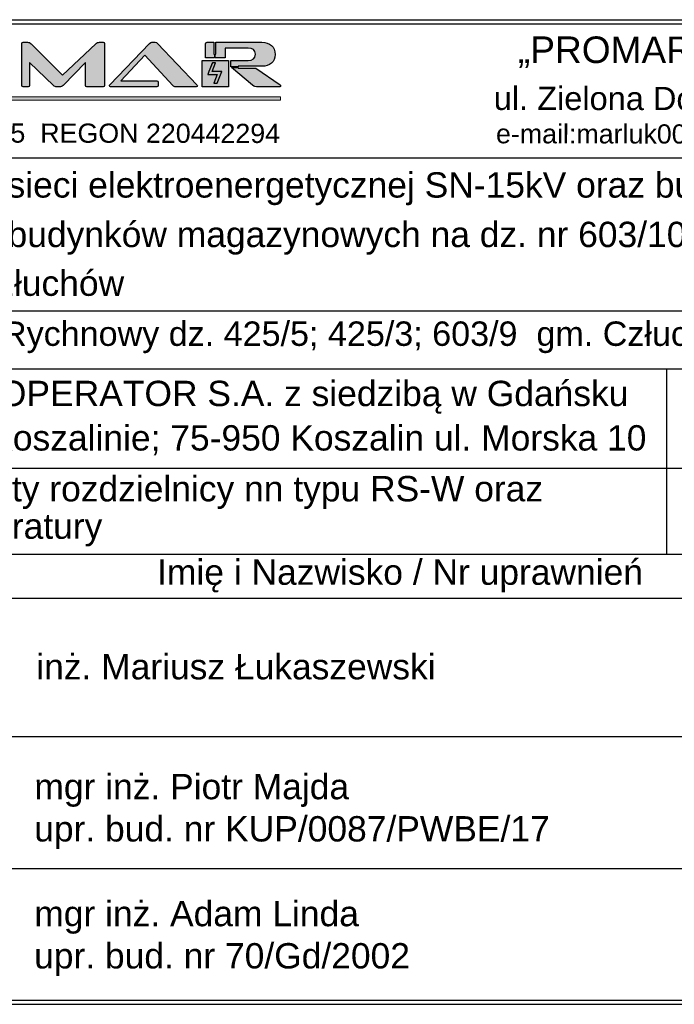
# Model space of a CAD drawing. Header units: millimetres. Extents: x -11513 to 3649, y 2330 to 12522.
# Tile 74 of 75: x -2167 to -2108, y 6985 to 7074. Entities that reach past the tile are written whole.
import ezdxf
from ezdxf.enums import TextEntityAlignment as Align

# ---------------------------------------------------------------- set-up
doc = ezdxf.new("R2010")
doc.units = ezdxf.units.MM
doc.layers.add('logo', color=7, linetype='Continuous', lineweight=0)
doc.layers.add('proj_urządz_enn-tabela', color=7, linetype='Continuous')
doc.layers.add('Tabelka', color=140, linetype='Continuous')
doc.styles.add('Arial', font='Arial', dxfattribs={"height": 1})
doc.styles.get("Standard").update_dxf_attribs({"font": 'arial.ttf'})

# ---------------------------------------------------------------- blocks, each defined once
blk = doc.blocks.new('Block_2')
at = {"layer": 'logo', "true_color": 0xaed800, "transparency": 33554687}
h = blk.add_hatch(color=62, dxfattribs=at)
h.dxf.hatch_style = 2
edge = h.paths.add_edge_path()
edge.add_spline(control_points=[(-2069.6, -128.6), (-2069.7, -128.4), (-2069.9, -128.3), (-2070.1, -128.1), (-2069.9, -128), (-2069.8, -127.8), (-2069.7, -127.7), (-2065.6, -123.3), (-2061.3, -118.7), (-2056.5, -113.5), (-2055.7, -123.3), (-2054.4, -141), (-2054.2, -143.6), (-2054.2, -143.6), (-2054.5, -143.6), (-2054.5, -143.6), (-2056.3, -141.8), (-2065.1, -133.3), (-2069.6, -128.6)], knot_values=[0, 0, 0, 0, 1, 1, 1, 2, 2, 2, 3, 3, 3, 4, 4, 4, 5, 5, 5, 6, 6, 6, 6], degree=3, periodic=0)
edge = h.paths.add_edge_path()
edge.add_spline(control_points=[(-2094.2, -143.6), (-2094.2, -143.6), (-2091.9, -113.5), (-2091.9, -113.5), (-2091.9, -113.5), (-2082.6, -123.5), (-2078.4, -128.1), (-2082.6, -132.4), (-2092, -141.7), (-2093.8, -143.6), (-2093.8, -143.6), (-2094.2, -143.6), (-2094.2, -143.6)], knot_values=[0, 0, 0, 0, 1, 1, 1, 2, 2, 2, 3, 3, 3, 4, 4, 4, 4], degree=3, periodic=1)
edge = h.paths.add_edge_path()
edge.add_spline(control_points=[(-2088.2, -67.2), (-2084.3, -72.6), (-2080.8, -77.2), (-2077.4, -81.9), (-2077.2, -82.3), (-2077.2, -83.1), (-2077.5, -83.5), (-2081.7, -89.2), (-2090.8, -101.5), (-2090.8, -101.5), (-2090.8, -101.5), (-2089.1, -79), (-2088.2, -67.2)], knot_values=[0, 0, 0, 0, 1, 1, 1, 2, 2, 2, 3, 3, 3, 4, 4, 4, 4], degree=3, periodic=0)
edge = h.paths.add_edge_path()
edge.add_spline(control_points=[(-2084.6, -20.2), (-2084.6, -20.2), (-2083.7, -21.7), (-2082.6, -23.7), (-2080.8, -26.8), (-2078.5, -31), (-2077.4, -33), (-2077, -33.7), (-2077, -34.8), (-2077.3, -35.4), (-2078.1, -36.9), (-2079.3, -38.8), (-2080.4, -40.8), (-2083.5, -45.9), (-2087, -51.4), (-2087, -51.4), (-2087, -51.4), (-2084.6, -20.2), (-2084.6, -20.2)], knot_values=[0, 0, 0, 0, 1, 1, 1, 2, 2, 2, 3, 3, 3, 4, 4, 4, 5, 5, 5, 6, 6, 6, 6], degree=3, periodic=1)
edge = h.paths.add_edge_path()
edge.add_spline(control_points=[(-2067.4, -17.9), (-2067.4, -17.9), (-2071.8, -25.7), (-2074.2, -29.9), (-2076.5, -25.8), (-2080.9, -17.9), (-2080.9, -17.9), (-2080.9, -17.9), (-2067.4, -17.9), (-2067.4, -17.9)], knot_values=[0, 0, 0, 0, 1, 1, 1, 2, 2, 2, 3, 3, 3, 3], degree=3, periodic=1)
edge = h.paths.add_edge_path()
edge.add_spline(control_points=[(-2061.3, -51.4), (-2061.3, -51.4), (-2068.9, -39.5), (-2070.7, -36), (-2071.1, -35.2), (-2071.4, -34), (-2071.1, -33.4), (-2069, -29.3), (-2063.8, -20.1), (-2063.8, -20.1), (-2063.8, -20.1), (-2061.3, -51.4), (-2061.3, -51.4)], knot_values=[0, 0, 0, 0, 1, 1, 1, 2, 2, 2, 3, 3, 3, 4, 4, 4, 4], degree=3, periodic=1)
edge = h.paths.add_edge_path()
edge.add_spline(control_points=[(-2086.2, -60.2), (-2084, -56.1), (-2081.8, -52.2), (-2079.5, -48.2), (-2077.8, -45.1), (-2076, -41.9), (-2074.2, -38.7), (-2070, -46), (-2066.2, -52.9), (-2062.1, -60.2), (-2067.5, -60.2), (-2072.8, -60.2), (-2078, -60.2), (-2080.7, -60.2), (-2083.5, -60.2), (-2086.2, -60.2)], knot_values=[0, 0, 0, 0, 1, 1, 1, 2, 2, 2, 3, 3, 3, 4, 4, 4, 5, 5, 5, 5], degree=3, periodic=0)
edge = h.paths.add_edge_path()
edge.add_spline(control_points=[(-2077.5, -64.8), (-2072.9, -64.8), (-2068.4, -64.8), (-2063.7, -64.8), (-2067.2, -69.6), (-2070.5, -74.1), (-2074.2, -79), (-2074.8, -78.2), (-2075.4, -77.3), (-2076, -76.5), (-2078.9, -72.6), (-2081.7, -68.8), (-2084.7, -64.8), (-2082.2, -64.8), (-2079.9, -64.8), (-2077.5, -64.8)], knot_values=[0, 0, 0, 0, 1, 1, 1, 2, 2, 2, 3, 3, 3, 4, 4, 4, 5, 5, 5, 5], degree=3, periodic=0)
edge = h.paths.add_edge_path()
edge.add_spline(control_points=[(-2072.3, -106.6), (-2077.9, -106.6), (-2083.5, -106.6), (-2089.3, -106.6), (-2084.4, -100), (-2079.7, -93.6), (-2074.7, -87), (-2074.5, -86.7), (-2074.4, -86.5), (-2074.2, -86.2), (-2069, -93.1), (-2064.2, -99.7), (-2059.1, -106.6), (-2063.6, -106.6), (-2067.9, -106.6), (-2072.3, -106.6)], knot_values=[0, 0, 0, 0, 1, 1, 1, 2, 2, 2, 3, 3, 3, 4, 4, 4, 5, 5, 5, 5], degree=3, periodic=0)
edge = h.paths.add_edge_path()
edge.add_spline(control_points=[(-2074.2, -124.4), (-2078.4, -120), (-2082.7, -115.4), (-2086.7, -111), (-2081.9, -111), (-2076.8, -111), (-2071.8, -111), (-2068.3, -111), (-2064.8, -111), (-2061.4, -111), (-2064.3, -114.1), (-2067.4, -117.3), (-2070.6, -120.6), (-2071.8, -121.9), (-2073, -123.1), (-2074.2, -124.4)], knot_values=[0, 0, 0, 0, 1, 1, 1, 2, 2, 2, 3, 3, 3, 4, 4, 4, 5, 5, 5, 5], degree=3, periodic=0)
edge = h.paths.add_edge_path()
edge.add_spline(control_points=[(-2067.7, -143.6), (-2067.7, -143.6), (-2085.9, -143.6), (-2085.9, -143.6), (-2082.1, -139.5), (-2078.2, -135.3), (-2074.1, -130.9), (-2072.2, -132.9), (-2070.4, -134.9), (-2068.6, -136.9), (-2066.4, -139.1), (-2064.4, -141.4), (-2062.3, -143.6), (-2062.3, -143.6), (-2067.7, -143.6), (-2067.7, -143.6)], knot_values=[0, 0, 0, 0, 1, 1, 1, 2, 2, 2, 3, 3, 3, 4, 4, 4, 5, 5, 5, 5], degree=3, periodic=1)
edge = h.paths.add_edge_path()
edge.add_spline(control_points=[(-2060.1, -67.2), (-2060.1, -67.2), (-2057.4, -101.5), (-2057.4, -101.5), (-2057.4, -101.5), (-2065.1, -91.2), (-2068.6, -86.5), (-2071.5, -82.6), (-2071.5, -82.6), (-2068.5, -78.6), (-2065.9, -75.1), (-2060.1, -67.2), (-2060.1, -67.2)], knot_values=[0, 0, 0, 0, 1, 1, 1, 2, 2, 2, 3, 3, 3, 4, 4, 4, 4], degree=3, periodic=1)
edge = h.paths.add_edge_path()
edge.add_spline(control_points=[(-2041.9, -143.6), (-2041.9, -143.6), (-2050, -143.6), (-2050, -143.6), (-2051.3, -124.9), (-2052.8, -106.3), (-2054.3, -87.7), (-2056.1, -64), (-2060.3, -12), (-2060.3, -12), (-2060.3, -12), (-2084, -12), (-2084, -12), (-2084, -12), (-2087.6, -12), (-2087.6, -12), (-2087.6, -12), (-2093.3, -78.3), (-2095.6, -107.3), (-2096.5, -119.4), (-2097.5, -131.5), (-2098.4, -143.6), (-2098.4, -143.6), (-2107.8, -143.6), (-2107.8, -143.6), (-2107.8, -143.6), (-2107.8, -151.8), (-2107.8, -151.8), (-2107.8, -151.8), (-2107.5, -151.8), (-2107.5, -151.8), (-2107.5, -151.9), (-2107.5, -151.9), (-2107.5, -151.9), (-2085.2, -151.9), (-2063.1, -151.9), (-2040.8, -151.9), (-2040.8, -151.9), (-2040.8, -151.9), (-2040.8, -151.8), (-2040.8, -151.8), (-906, -151.8), (-906, -151.8), (-906, -151.8), (-906, -143.6), (-906, -143.6), (-906, -143.6), (-2041.9, -143.6), (-2041.9, -143.6)], knot_values=[0, 0, 0, 0, 1, 1, 1, 2, 2, 2, 3, 3, 3, 4, 4, 4, 5, 5, 5, 6, 6, 6, 7, 7, 7, 8, 8, 8, 9, 9, 9, 10, 10, 10, 11, 11, 11, 12, 12, 12, 13, 13, 13, 14, 14, 14, 15, 15, 15, 16, 16, 16, 16], degree=3, periodic=1)
h = blk.add_hatch(color=62, dxfattribs=at)
h.dxf.hatch_style = 2
edge = h.paths.add_edge_path()
edge.add_spline(control_points=[(-1650.1, -57.4), (-1645.4, -57.4), (-1641.6, -60.9), (-1641.6, -65.7), (-1641.6, -70.6), (-1645.4, -74.2), (-1650.1, -74.2), (-1654.8, -74.2), (-1658.5, -70.6), (-1658.5, -65.7), (-1658.5, -60.9), (-1654.8, -57.4), (-1650.1, -57.4)], knot_values=[0, 0, 0, 0, 1, 1, 1, 2, 2, 2, 3, 3, 3, 4, 4, 4, 4], degree=3, periodic=0)
edge = h.paths.add_edge_path()
edge.add_spline(control_points=[(-1600, -57.4), (-1595.3, -57.4), (-1591.5, -60.9), (-1591.5, -65.7), (-1591.5, -70.6), (-1595.3, -74.2), (-1600, -74.2), (-1604.7, -74.2), (-1608.4, -70.6), (-1608.4, -65.7), (-1608.4, -60.9), (-1604.7, -57.4), (-1600, -57.4)], knot_values=[0, 0, 0, 0, 1, 1, 1, 2, 2, 2, 3, 3, 3, 4, 4, 4, 4], degree=3, periodic=0)
edge = h.paths.add_edge_path()
edge.add_spline(control_points=[(-1644.5, -118.7), (-1641, -119.8), (-1637.2, -120.6), (-1633.3, -121.1), (-1633.3, -121.1), (-1633.3, -108.7), (-1633.3, -108.7), (-1633.3, -108.7), (-1616.3, -108.7), (-1616.3, -108.7), (-1616.3, -108.7), (-1616.3, -121.1), (-1616.3, -121.1), (-1612.4, -120.6), (-1608.7, -119.8), (-1605.1, -118.7), (-1581.8, -111.5), (-1566.1, -91.4), (-1566.1, -65.7), (-1566.1, -39.2), (-1583, -18.6), (-1607.8, -12.2), (-1610.5, -11.4), (-1613.4, -10.9), (-1616.3, -10.5), (-1616.3, -10.5), (-1616.3, -22.9), (-1616.3, -22.9), (-1616.3, -22.9), (-1633.3, -22.9), (-1633.3, -22.9), (-1633.3, -22.9), (-1633.3, -10.5), (-1633.3, -10.5), (-1636.3, -10.9), (-1639.1, -11.4), (-1641.9, -12.2), (-1666.7, -18.6), (-1683.6, -39.2), (-1683.6, -65.7), (-1683.6, -91.4), (-1667.9, -111.5), (-1644.5, -118.7)], knot_values=[0, 0, 0, 0, 1, 1, 1, 2, 2, 2, 3, 3, 3, 4, 4, 4, 5, 5, 5, 6, 6, 6, 7, 7, 7, 8, 8, 8, 9, 9, 9, 10, 10, 10, 11, 11, 11, 12, 12, 12, 13, 13, 13, 14, 14, 14, 14], degree=3, periodic=0)
h = blk.add_hatch(color=62, dxfattribs=at)
h.dxf.hatch_style = 2
h.paths.add_polyline_path([(-1066.7, -110.4), (-1058.7, -110.4), (-1047.6, -82.6), (-1070.3, -82.6), (-1062.1, -62), (-1070.1, -62), (-1078.2, -82.4), (-1078.3, -82.4), (-1081.2, -90), (-1058.5, -90)])
at = {"layer": 'logo'}
blk.add_lwpolyline([(-1066.7, -110.4), (-1058.7, -110.4), (-1047.6, -82.6), (-1070.3, -82.6), (-1062.1, -62), (-1070.1, -62), (-1078.2, -82.4), (-1078.3, -82.4), (-1081.2, -90), (-1058.5, -90)], close=True, dxfattribs=at)
for points, knots in [([(-2041.9, -143.6), (-2041.9, -143.6), (-2050, -143.6), (-2050, -143.6), (-2051.3, -124.9), (-2052.8, -106.3), (-2054.3, -87.7), (-2056.1, -64), (-2060.3, -12), (-2060.3, -12), (-2060.3, -12), (-2084, -12), (-2084, -12), (-2084, -12), (-2087.6, -12), (-2087.6, -12), (-2087.6, -12), (-2093.3, -78.3), (-2095.6, -107.3), (-2096.5, -119.4), (-2097.5, -131.5), (-2098.4, -143.6), (-2098.4, -143.6), (-2107.8, -143.6), (-2107.8, -143.6), (-2107.8, -143.6), (-2107.8, -151.8), (-2107.8, -151.8), (-2107.8, -151.8), (-2107.5, -151.8), (-2107.5, -151.8), (-2107.5, -151.9), (-2107.5, -151.9), (-2107.5, -151.9), (-2085.2, -151.9), (-2063.1, -151.9), (-2040.8, -151.9), (-2040.8, -151.9), (-2040.8, -151.9), (-2040.8, -151.8), (-2040.8, -151.8), (-906, -151.8), (-906, -151.8), (-906, -151.8), (-906, -143.6), (-906, -143.6), (-906, -143.6), (-2041.9, -143.6), (-2041.9, -143.6)], [0, 0, 0, 0, 1, 1, 1, 2, 2, 2, 3, 3, 3, 4, 4, 4, 5, 5, 5, 6, 6, 6, 7, 7, 7, 8, 8, 8, 9, 9, 9, 10, 10, 10, 11, 11, 11, 12, 12, 12, 13, 13, 13, 14, 14, 14, 15, 15, 15, 16, 16, 16, 16]), ([(-2084.6, -20.2), (-2084.6, -20.2), (-2083.7, -21.7), (-2082.6, -23.7), (-2080.8, -26.8), (-2078.5, -31), (-2077.4, -33), (-2077, -33.7), (-2077, -34.8), (-2077.3, -35.4), (-2078.1, -36.9), (-2079.3, -38.8), (-2080.4, -40.8), (-2083.5, -45.9), (-2087, -51.4), (-2087, -51.4), (-2087, -51.4), (-2084.6, -20.2), (-2084.6, -20.2)], [0, 0, 0, 0, 1, 1, 1, 2, 2, 2, 3, 3, 3, 4, 4, 4, 5, 5, 5, 6, 6, 6, 6]), ([(-2067.4, -17.9), (-2067.4, -17.9), (-2071.8, -25.7), (-2074.2, -29.9), (-2076.5, -25.8), (-2080.9, -17.9), (-2080.9, -17.9), (-2080.9, -17.9), (-2067.4, -17.9), (-2067.4, -17.9)], [0, 0, 0, 0, 1, 1, 1, 2, 2, 2, 3, 3, 3, 3]), ([(-2061.3, -51.4), (-2061.3, -51.4), (-2068.9, -39.5), (-2070.7, -36), (-2071.1, -35.2), (-2071.4, -34), (-2071.1, -33.4), (-2069, -29.3), (-2063.8, -20.1), (-2063.8, -20.1), (-2063.8, -20.1), (-2061.3, -51.4), (-2061.3, -51.4)], [0, 0, 0, 0, 1, 1, 1, 2, 2, 2, 3, 3, 3, 4, 4, 4, 4]), ([(-1644.5, -118.7), (-1641, -119.8), (-1637.2, -120.6), (-1633.3, -121.1), (-1633.3, -121.1), (-1633.3, -108.7), (-1633.3, -108.7), (-1633.3, -108.7), (-1616.3, -108.7), (-1616.3, -108.7), (-1616.3, -108.7), (-1616.3, -121.1), (-1616.3, -121.1), (-1612.4, -120.6), (-1608.7, -119.8), (-1605.1, -118.7), (-1581.8, -111.5), (-1566.1, -91.4), (-1566.1, -65.7), (-1566.1, -39.2), (-1583, -18.6), (-1607.8, -12.2), (-1610.5, -11.4), (-1613.4, -10.9), (-1616.3, -10.5), (-1616.3, -10.5), (-1616.3, -22.9), (-1616.3, -22.9), (-1616.3, -22.9), (-1633.3, -22.9), (-1633.3, -22.9), (-1633.3, -22.9), (-1633.3, -10.5), (-1633.3, -10.5), (-1636.3, -10.9), (-1639.1, -11.4), (-1641.9, -12.2), (-1666.7, -18.6), (-1683.6, -39.2), (-1683.6, -65.7), (-1683.6, -91.4), (-1667.9, -111.5), (-1644.5, -118.7)], [0, 0, 0, 0, 1, 1, 1, 2, 2, 2, 3, 3, 3, 4, 4, 4, 5, 5, 5, 6, 6, 6, 7, 7, 7, 8, 8, 8, 9, 9, 9, 10, 10, 10, 11, 11, 11, 12, 12, 12, 13, 13, 13, 14, 14, 14, 14]), ([(-2086.2, -60.2), (-2084, -56.1), (-2081.8, -52.2), (-2079.5, -48.2), (-2077.8, -45.1), (-2076, -41.9), (-2074.2, -38.7), (-2070, -46), (-2066.2, -52.9), (-2062.1, -60.2), (-2067.5, -60.2), (-2072.8, -60.2), (-2078, -60.2), (-2080.7, -60.2), (-2083.5, -60.2), (-2086.2, -60.2)], [0, 0, 0, 0, 1, 1, 1, 2, 2, 2, 3, 3, 3, 4, 4, 4, 5, 5, 5, 5]), ([(-2088.2, -67.2), (-2084.3, -72.6), (-2080.8, -77.2), (-2077.4, -81.9), (-2077.2, -82.3), (-2077.2, -83.1), (-2077.5, -83.5), (-2081.7, -89.2), (-2090.8, -101.5), (-2090.8, -101.5), (-2090.8, -101.5), (-2089.1, -79), (-2088.2, -67.2)], [0, 0, 0, 0, 1, 1, 1, 2, 2, 2, 3, 3, 3, 4, 4, 4, 4]), ([(-2077.5, -64.8), (-2072.9, -64.8), (-2068.4, -64.8), (-2063.7, -64.8), (-2067.2, -69.6), (-2070.5, -74.1), (-2074.2, -79), (-2074.8, -78.2), (-2075.4, -77.3), (-2076, -76.5), (-2078.9, -72.6), (-2081.7, -68.8), (-2084.7, -64.8), (-2082.2, -64.8), (-2079.9, -64.8), (-2077.5, -64.8)], [0, 0, 0, 0, 1, 1, 1, 2, 2, 2, 3, 3, 3, 4, 4, 4, 5, 5, 5, 5]), ([(-2060.1, -67.2), (-2060.1, -67.2), (-2057.4, -101.5), (-2057.4, -101.5), (-2057.4, -101.5), (-2065.1, -91.2), (-2068.6, -86.5), (-2071.5, -82.6), (-2071.5, -82.6), (-2068.5, -78.6), (-2065.9, -75.1), (-2060.1, -67.2), (-2060.1, -67.2)], [0, 0, 0, 0, 1, 1, 1, 2, 2, 2, 3, 3, 3, 4, 4, 4, 4]), ([(-1650.1, -57.4), (-1645.4, -57.4), (-1641.6, -60.9), (-1641.6, -65.7), (-1641.6, -70.6), (-1645.4, -74.2), (-1650.1, -74.2), (-1654.8, -74.2), (-1658.5, -70.6), (-1658.5, -65.7), (-1658.5, -60.9), (-1654.8, -57.4), (-1650.1, -57.4)], [0, 0, 0, 0, 1, 1, 1, 2, 2, 2, 3, 3, 3, 4, 4, 4, 4]), ([(-1600, -57.4), (-1595.3, -57.4), (-1591.5, -60.9), (-1591.5, -65.7), (-1591.5, -70.6), (-1595.3, -74.2), (-1600, -74.2), (-1604.7, -74.2), (-1608.4, -70.6), (-1608.4, -65.7), (-1608.4, -60.9), (-1604.7, -57.4), (-1600, -57.4)], [0, 0, 0, 0, 1, 1, 1, 2, 2, 2, 3, 3, 3, 4, 4, 4, 4]), ([(-2072.3, -106.6), (-2077.9, -106.6), (-2083.5, -106.6), (-2089.3, -106.6), (-2084.4, -100), (-2079.7, -93.6), (-2074.7, -87), (-2074.5, -86.7), (-2074.4, -86.5), (-2074.2, -86.2), (-2069, -93.1), (-2064.2, -99.7), (-2059.1, -106.6), (-2063.6, -106.6), (-2067.9, -106.6), (-2072.3, -106.6)], [0, 0, 0, 0, 1, 1, 1, 2, 2, 2, 3, 3, 3, 4, 4, 4, 5, 5, 5, 5]), ([(-2094.2, -143.6), (-2094.2, -143.6), (-2091.9, -113.5), (-2091.9, -113.5), (-2091.9, -113.5), (-2082.6, -123.5), (-2078.4, -128.1), (-2082.6, -132.4), (-2092, -141.7), (-2093.8, -143.6), (-2093.8, -143.6), (-2094.2, -143.6), (-2094.2, -143.6)], [0, 0, 0, 0, 1, 1, 1, 2, 2, 2, 3, 3, 3, 4, 4, 4, 4]), ([(-2074.2, -124.4), (-2078.4, -120), (-2082.7, -115.4), (-2086.7, -111), (-2081.9, -111), (-2076.8, -111), (-2071.8, -111), (-2068.3, -111), (-2064.8, -111), (-2061.4, -111), (-2064.3, -114.1), (-2067.4, -117.3), (-2070.6, -120.6), (-2071.8, -121.9), (-2073, -123.1), (-2074.2, -124.4)], [0, 0, 0, 0, 1, 1, 1, 2, 2, 2, 3, 3, 3, 4, 4, 4, 5, 5, 5, 5]), ([(-2069.6, -128.6), (-2069.7, -128.4), (-2069.9, -128.3), (-2070.1, -128.1), (-2069.9, -128), (-2069.8, -127.8), (-2069.7, -127.7), (-2065.6, -123.3), (-2061.3, -118.7), (-2056.5, -113.5), (-2055.7, -123.3), (-2054.4, -141), (-2054.2, -143.6), (-2054.2, -143.6), (-2054.5, -143.6), (-2054.5, -143.6), (-2056.3, -141.8), (-2065.1, -133.3), (-2069.6, -128.6)], [0, 0, 0, 0, 1, 1, 1, 2, 2, 2, 3, 3, 3, 4, 4, 4, 5, 5, 5, 6, 6, 6, 6]), ([(-2067.7, -143.6), (-2067.7, -143.6), (-2085.9, -143.6), (-2085.9, -143.6), (-2082.1, -139.5), (-2078.2, -135.3), (-2074.1, -130.9), (-2072.2, -132.9), (-2070.4, -134.9), (-2068.6, -136.9), (-2066.4, -139.1), (-2064.4, -141.4), (-2062.3, -143.6), (-2062.3, -143.6), (-2067.7, -143.6), (-2067.7, -143.6)], [0, 0, 0, 0, 1, 1, 1, 2, 2, 2, 3, 3, 3, 4, 4, 4, 5, 5, 5, 5])]:
    blk.add_open_spline(points, degree=3, knots=knots, dxfattribs=at)

msp = doc.modelspace()

# ---------------------------------------------------------------- hatches: boundary and pattern name
at = {"true_color": 0x151616, "transparency": 33554687}
h = msp.add_hatch(color=250, dxfattribs=at)
h.dxf.hatch_style = 2
edge = h.paths.add_edge_path()
edge.add_spline(control_points=[(-2159.534, 7071.618), (-2159.534, 7071.618), (-2159.863, 7071.618), (-2159.863, 7071.618), (-2159.981, 7071.618), (-2160.098, 7071.583), (-2160.198, 7071.489), (-2160.198, 7071.489), (-2163.183, 7068.651), (-2163.183, 7068.651), (-2163.183, 7068.651), (-2166.027, 7071.489), (-2166.027, 7071.489), (-2166.121, 7071.577), (-2166.227, 7071.618), (-2166.333, 7071.618), (-2166.333, 7071.618), (-2166.732, 7071.618), (-2166.732, 7071.618), (-2166.808, 7071.618), (-2166.85, 7071.577), (-2166.85, 7071.495), (-2166.85, 7071.495), (-2166.85, 7067.729), (-2166.85, 7067.729), (-2166.85, 7067.652), (-2166.814, 7067.611), (-2166.732, 7067.611), (-2166.732, 7067.611), (-2166.297, 7067.611), (-2166.297, 7067.611), (-2166.221, 7067.611), (-2166.18, 7067.652), (-2166.18, 7067.729), (-2166.18, 7067.729), (-2166.18, 7069.809), (-2166.18, 7069.809), (-2166.18, 7069.809), (-2164.006, 7067.729), (-2164.006, 7067.729), (-2163.906, 7067.635), (-2163.8, 7067.611), (-2163.706, 7067.611), (-2163.706, 7067.611), (-2163.43, 7067.611), (-2163.43, 7067.611), (-2163.336, 7067.611), (-2163.23, 7067.635), (-2163.142, 7067.729), (-2163.142, 7067.729), (-2161.126, 7069.809), (-2161.126, 7069.809), (-2161.126, 7069.809), (-2161.126, 7067.729), (-2161.126, 7067.729), (-2161.126, 7067.652), (-2161.085, 7067.611), (-2161.003, 7067.611), (-2161.003, 7067.611), (-2159.534, 7067.611), (-2159.534, 7067.611), (-2159.446, 7067.611), (-2159.405, 7067.652), (-2159.405, 7067.729), (-2159.405, 7067.729), (-2159.405, 7071.495), (-2159.405, 7071.495), (-2159.405, 7071.577), (-2159.446, 7071.618), (-2159.534, 7071.618)], knot_values=[0, 0, 0, 0, 1, 1, 1, 2, 2, 2, 3, 3, 3, 4, 4, 4, 5, 5, 5, 6, 6, 6, 7, 7, 7, 8, 8, 8, 9, 9, 9, 10, 10, 10, 11, 11, 11, 12, 12, 12, 13, 13, 13, 14, 14, 14, 15, 15, 15, 16, 16, 16, 17, 17, 17, 18, 18, 18, 19, 19, 19, 20, 20, 20, 21, 21, 21, 22, 22, 22, 23, 23, 23, 23], degree=3, periodic=0)
h = msp.add_hatch(color=250, dxfattribs=at)
h.dxf.hatch_style = 2
edge = h.paths.add_edge_path()
edge.add_spline(control_points=[(-2154.618, 7071.518), (-2154.682, 7071.583), (-2154.747, 7071.618), (-2154.841, 7071.618), (-2154.841, 7071.618), (-2155.129, 7071.618), (-2155.129, 7071.618), (-2155.211, 7071.618), (-2155.282, 7071.583), (-2155.346, 7071.518), (-2155.346, 7071.518), (-2158.919, 7067.787), (-2158.919, 7067.787), (-2158.954, 7067.758), (-2158.96, 7067.723), (-2158.96, 7067.699), (-2158.96, 7067.646), (-2158.919, 7067.611), (-2158.86, 7067.611), (-2158.86, 7067.611), (-2154.688, 7067.611), (-2154.688, 7067.611), (-2154.606, 7067.611), (-2154.565, 7067.652), (-2154.565, 7067.729), (-2154.565, 7067.729), (-2154.565, 7068.028), (-2154.565, 7068.028), (-2154.565, 7068.116), (-2154.606, 7068.158), (-2154.688, 7068.158), (-2154.688, 7068.158), (-2157.932, 7068.158), (-2157.932, 7068.158), (-2157.932, 7068.158), (-2155.775, 7070.443), (-2155.775, 7070.443), (-2155.775, 7070.443), (-2153.237, 7067.711), (-2153.237, 7067.711), (-2153.172, 7067.64), (-2153.102, 7067.611), (-2152.996, 7067.611), (-2152.996, 7067.611), (-2151.139, 7067.611), (-2151.139, 7067.611), (-2151.069, 7067.611), (-2151.034, 7067.64), (-2151.034, 7067.682), (-2151.034, 7067.711), (-2151.045, 7067.74), (-2151.075, 7067.776), (-2151.075, 7067.776), (-2154.618, 7071.518), (-2154.618, 7071.518)], knot_values=[0, 0, 0, 0, 1, 1, 1, 2, 2, 2, 3, 3, 3, 4, 4, 4, 5, 5, 5, 6, 6, 6, 7, 7, 7, 8, 8, 8, 9, 9, 9, 10, 10, 10, 11, 11, 11, 12, 12, 12, 13, 13, 13, 14, 14, 14, 15, 15, 15, 16, 16, 16, 17, 17, 17, 18, 18, 18, 18], degree=3, periodic=0)
h = msp.add_hatch(color=250, dxfattribs=at)
h.dxf.hatch_style = 2
edge = h.paths.add_edge_path()
edge.add_spline(control_points=[(-2149.492, 7070.271), (-2149.492, 7070.271), (-2149.492, 7070.561), (-2149.492, 7070.561), (-2149.492, 7070.561), (-2149.551, 7070.561), (-2149.551, 7070.561), (-2149.551, 7070.561), (-2149.551, 7070.772), (-2149.551, 7070.772), (-2149.551, 7070.772), (-2149.551, 7071.618), (-2149.551, 7071.618), (-2149.551, 7071.618), (-2150.156, 7071.618), (-2150.156, 7071.618), (-2150.262, 7071.618), (-2150.309, 7071.565), (-2150.309, 7071.466), (-2150.309, 7071.466), (-2150.309, 7070.209), (-2150.309, 7070.209), (-2150.309, 7070.209), (-2149.492, 7070.209), (-2149.492, 7070.209), (-2149.492, 7070.209), (-2149.492, 7070.271), (-2149.492, 7070.271)], knot_values=[0, 0, 0, 0, 1, 1, 1, 2, 2, 2, 3, 3, 3, 4, 4, 4, 5, 5, 5, 6, 6, 6, 7, 7, 7, 8, 8, 8, 9, 9, 9, 9], degree=3, periodic=1)
h = msp.add_hatch(color=250, dxfattribs=at)
h.dxf.hatch_style = 2
edge = h.paths.add_edge_path()
edge.add_spline(control_points=[(-2147.365, 7069.462), (-2147.365, 7069.462), (-2146.03, 7069.462), (-2146.03, 7069.462), (-2146.03, 7069.462), (-2146.031, 7069.462), (-2146.031, 7069.462), (-2146.031, 7069.462), (-2145.214, 7069.462), (-2145.214, 7069.462), (-2144.527, 7069.462), (-2144.016, 7069.832), (-2144.016, 7070.52), (-2144.016, 7071.213), (-2144.527, 7071.618), (-2145.214, 7071.618), (-2145.214, 7071.618), (-2149.376, 7071.618), (-2149.376, 7071.618), (-2149.376, 7071.618), (-2149.376, 7070.772), (-2149.376, 7070.772), (-2149.376, 7070.772), (-2149.376, 7070.561), (-2149.376, 7070.561), (-2149.376, 7070.561), (-2149.435, 7070.561), (-2149.435, 7070.561), (-2149.435, 7070.561), (-2149.435, 7070.271), (-2149.435, 7070.271), (-2149.435, 7070.271), (-2149.435, 7070.209), (-2149.435, 7070.209), (-2149.435, 7070.209), (-2148.534, 7070.209), (-2148.534, 7070.209), (-2148.534, 7070.209), (-2148.534, 7071.078), (-2148.534, 7071.078), (-2148.534, 7071.078), (-2146.454, 7071.078), (-2146.454, 7071.078), (-2146.037, 7071.078), (-2145.796, 7070.943), (-2145.796, 7070.543), (-2145.796, 7070.138), (-2146.037, 7069.991), (-2146.448, 7069.991), (-2146.448, 7069.991), (-2148.017, 7069.991), (-2148.017, 7069.991), (-2148.019, 7069.991), (-2148.02, 7069.99), (-2148.021, 7069.99), (-2148.021, 7069.99), (-2148.021, 7069.987), (-2148.021, 7069.987), (-2148.021, 7069.987), (-2148.021, 7069.406), (-2148.021, 7069.406), (-2148.02, 7069.405), (-2148.019, 7069.403), (-2148.017, 7069.402), (-2148.017, 7069.402), (-2147.365, 7069.402), (-2147.365, 7069.402), (-2147.365, 7069.402), (-2147.365, 7069.462), (-2147.365, 7069.462)], knot_values=[0, 0, 0, 0, 1, 1, 1, 2, 2, 2, 3, 3, 3, 4, 4, 4, 5, 5, 5, 6, 6, 6, 7, 7, 7, 8, 8, 8, 9, 9, 9, 10, 10, 10, 11, 11, 11, 12, 12, 12, 13, 13, 13, 14, 14, 14, 15, 15, 15, 16, 16, 16, 17, 17, 17, 18, 18, 18, 19, 19, 19, 20, 20, 20, 21, 21, 21, 22, 22, 22, 23, 23, 23, 23], degree=3, periodic=1)
h = msp.add_hatch(color=250, dxfattribs=at)
h.dxf.hatch_style = 2
edge = h.paths.add_edge_path()
edge.add_spline(control_points=[(-2149.992, 7068.995), (-2149.992, 7068.995), (-2149.991, 7068.994), (-2149.991, 7068.994), (-2149.991, 7068.994), (-2149.685, 7069.759), (-2149.685, 7069.759), (-2149.685, 7069.759), (-2149.386, 7069.759), (-2149.386, 7069.759), (-2149.386, 7069.759), (-2149.694, 7068.987), (-2149.694, 7068.987), (-2149.694, 7068.987), (-2148.841, 7068.987), (-2148.841, 7068.987), (-2148.841, 7068.987), (-2149.259, 7067.944), (-2149.259, 7067.944), (-2149.259, 7067.944), (-2149.558, 7067.944), (-2149.558, 7067.944), (-2149.558, 7067.944), (-2149.252, 7068.709), (-2149.252, 7068.709), (-2149.252, 7068.709), (-2150.102, 7068.709), (-2150.102, 7068.709), (-2150.102, 7068.709), (-2149.992, 7068.995), (-2149.992, 7068.995)], knot_values=[0, 0, 0, 0, 1, 1, 1, 2, 2, 2, 3, 3, 3, 4, 4, 4, 5, 5, 5, 6, 6, 6, 7, 7, 7, 8, 8, 8, 9, 9, 9, 10, 10, 10, 10], degree=3, periodic=1)
edge = h.paths.add_edge_path()
edge.add_spline(control_points=[(-2150.616, 7067.615), (-2150.616, 7067.615), (-2148.243, 7067.615), (-2148.243, 7067.615), (-2148.243, 7067.615), (-2148.243, 7069.987), (-2148.243, 7069.987), (-2148.243, 7069.987), (-2150.616, 7069.987), (-2150.616, 7069.987), (-2150.616, 7069.987), (-2150.616, 7067.615), (-2150.616, 7067.615)], knot_values=[0, 0, 0, 0, 1, 1, 1, 2, 2, 2, 3, 3, 3, 4, 4, 4, 4], degree=3, periodic=1)
h = msp.add_hatch(color=250, dxfattribs=at)
h.dxf.hatch_style = 2
edge = h.paths.add_edge_path()
edge.add_spline(control_points=[(-2143.563, 7067.77), (-2143.563, 7067.77), (-2145.775, 7069.286), (-2145.775, 7069.286), (-2145.775, 7069.286), (-2147.365, 7069.286), (-2147.365, 7069.286), (-2147.365, 7069.286), (-2147.365, 7069.346), (-2147.365, 7069.346), (-2147.365, 7069.346), (-2147.951, 7069.346), (-2147.951, 7069.346), (-2147.951, 7069.346), (-2146.068, 7067.74), (-2146.068, 7067.74), (-2145.915, 7067.629), (-2145.786, 7067.611), (-2145.568, 7067.611), (-2145.568, 7067.611), (-2143.61, 7067.611), (-2143.61, 7067.611), (-2143.545, 7067.611), (-2143.522, 7067.652), (-2143.522, 7067.687), (-2143.522, 7067.711), (-2143.54, 7067.746), (-2143.563, 7067.77)], knot_values=[0, 0, 0, 0, 1, 1, 1, 2, 2, 2, 3, 3, 3, 4, 4, 4, 5, 5, 5, 6, 6, 6, 7, 7, 7, 8, 8, 8, 9, 9, 9, 9], degree=3, periodic=0)

# ---------------------------------------------------------------- linework, layer by layer
at = {"color": 7}
for p, q in [((-2197.606, 7073.655), (-2042.692, 7073.655)), ((-2197.606, 7073.655), (-2042.692, 7073.655)), ((-2197.231, 7073.274), (-2043.07, 7073.274)), ((-2197.231, 7061.21), (-2043.072, 7061.21)), ((-2197.231, 7047.4), (-2043.073, 7047.4)), ((-2197.231, 7042.17), (-2043.074, 7042.17)), ((-2108.733, 7042.17), (-2108.733, 7025.486)), ((-2197.231, 7033.223), (-2043.078, 7033.223)), ((-2197.322, 7025.486), (-2043.076, 7025.486)), ((-2197.231, 7025.486), (-2043.076, 7025.486)), ((-2197.322, 7021.519), (-2043.076, 7021.519)), ((-2197.322, 7009.028), (-2043.078, 7009.028)), ((-2197.231, 6997.153), (-2043.079, 6997.153)), ((-2197.231, 6985.279), (-2043.08, 6985.279))]:
    msp.add_line(p, q, dxfattribs=at)
for points, knots in [([(-2159.534, 7071.618), (-2159.534, 7071.618), (-2159.863, 7071.618), (-2159.863, 7071.618), (-2159.981, 7071.618), (-2160.098, 7071.583), (-2160.198, 7071.489), (-2160.198, 7071.489), (-2163.183, 7068.651), (-2163.183, 7068.651), (-2163.183, 7068.651), (-2166.027, 7071.489), (-2166.027, 7071.489), (-2166.121, 7071.577), (-2166.227, 7071.618), (-2166.333, 7071.618), (-2166.333, 7071.618), (-2166.732, 7071.618), (-2166.732, 7071.618), (-2166.808, 7071.618), (-2166.85, 7071.577), (-2166.85, 7071.495), (-2166.85, 7071.495), (-2166.85, 7067.729), (-2166.85, 7067.729), (-2166.85, 7067.652), (-2166.814, 7067.611), (-2166.732, 7067.611), (-2166.732, 7067.611), (-2166.297, 7067.611), (-2166.297, 7067.611), (-2166.221, 7067.611), (-2166.18, 7067.652), (-2166.18, 7067.729), (-2166.18, 7067.729), (-2166.18, 7069.809), (-2166.18, 7069.809), (-2166.18, 7069.809), (-2164.006, 7067.729), (-2164.006, 7067.729), (-2163.906, 7067.635), (-2163.8, 7067.611), (-2163.706, 7067.611), (-2163.706, 7067.611), (-2163.43, 7067.611), (-2163.43, 7067.611), (-2163.336, 7067.611), (-2163.23, 7067.635), (-2163.142, 7067.729), (-2163.142, 7067.729), (-2161.126, 7069.809), (-2161.126, 7069.809), (-2161.126, 7069.809), (-2161.126, 7067.729), (-2161.126, 7067.729), (-2161.126, 7067.652), (-2161.085, 7067.611), (-2161.003, 7067.611), (-2161.003, 7067.611), (-2159.534, 7067.611), (-2159.534, 7067.611), (-2159.446, 7067.611), (-2159.405, 7067.652), (-2159.405, 7067.729), (-2159.405, 7067.729), (-2159.405, 7071.495), (-2159.405, 7071.495), (-2159.405, 7071.577), (-2159.446, 7071.618), (-2159.534, 7071.618)], [0, 0, 0, 0, 1, 1, 1, 2, 2, 2, 3, 3, 3, 4, 4, 4, 5, 5, 5, 6, 6, 6, 7, 7, 7, 8, 8, 8, 9, 9, 9, 10, 10, 10, 11, 11, 11, 12, 12, 12, 13, 13, 13, 14, 14, 14, 15, 15, 15, 16, 16, 16, 17, 17, 17, 18, 18, 18, 19, 19, 19, 20, 20, 20, 21, 21, 21, 22, 22, 22, 23, 23, 23, 23]), ([(-2154.618, 7071.518), (-2154.682, 7071.583), (-2154.747, 7071.618), (-2154.841, 7071.618), (-2154.841, 7071.618), (-2155.129, 7071.618), (-2155.129, 7071.618), (-2155.211, 7071.618), (-2155.282, 7071.583), (-2155.346, 7071.518), (-2155.346, 7071.518), (-2158.919, 7067.787), (-2158.919, 7067.787), (-2158.954, 7067.758), (-2158.96, 7067.723), (-2158.96, 7067.699), (-2158.96, 7067.646), (-2158.919, 7067.611), (-2158.86, 7067.611), (-2158.86, 7067.611), (-2154.688, 7067.611), (-2154.688, 7067.611), (-2154.606, 7067.611), (-2154.565, 7067.652), (-2154.565, 7067.729), (-2154.565, 7067.729), (-2154.565, 7068.028), (-2154.565, 7068.028), (-2154.565, 7068.116), (-2154.606, 7068.158), (-2154.688, 7068.158), (-2154.688, 7068.158), (-2157.932, 7068.158), (-2157.932, 7068.158), (-2157.932, 7068.158), (-2155.775, 7070.443), (-2155.775, 7070.443), (-2155.775, 7070.443), (-2153.237, 7067.711), (-2153.237, 7067.711), (-2153.172, 7067.64), (-2153.102, 7067.611), (-2152.996, 7067.611), (-2152.996, 7067.611), (-2151.139, 7067.611), (-2151.139, 7067.611), (-2151.069, 7067.611), (-2151.034, 7067.64), (-2151.034, 7067.682), (-2151.034, 7067.711), (-2151.045, 7067.74), (-2151.075, 7067.776), (-2151.075, 7067.776), (-2154.618, 7071.518), (-2154.618, 7071.518)], [0, 0, 0, 0, 1, 1, 1, 2, 2, 2, 3, 3, 3, 4, 4, 4, 5, 5, 5, 6, 6, 6, 7, 7, 7, 8, 8, 8, 9, 9, 9, 10, 10, 10, 11, 11, 11, 12, 12, 12, 13, 13, 13, 14, 14, 14, 15, 15, 15, 16, 16, 16, 17, 17, 17, 18, 18, 18, 18]), ([(-2149.492, 7070.271), (-2149.492, 7070.271), (-2149.492, 7070.561), (-2149.492, 7070.561), (-2149.492, 7070.561), (-2149.551, 7070.561), (-2149.551, 7070.561), (-2149.551, 7070.561), (-2149.551, 7070.772), (-2149.551, 7070.772), (-2149.551, 7070.772), (-2149.551, 7071.618), (-2149.551, 7071.618), (-2149.551, 7071.618), (-2150.156, 7071.618), (-2150.156, 7071.618), (-2150.262, 7071.618), (-2150.309, 7071.565), (-2150.309, 7071.466), (-2150.309, 7071.466), (-2150.309, 7070.209), (-2150.309, 7070.209), (-2150.309, 7070.209), (-2149.492, 7070.209), (-2149.492, 7070.209), (-2149.492, 7070.209), (-2149.492, 7070.271), (-2149.492, 7070.271)], [0, 0, 0, 0, 1, 1, 1, 2, 2, 2, 3, 3, 3, 4, 4, 4, 5, 5, 5, 6, 6, 6, 7, 7, 7, 8, 8, 8, 9, 9, 9, 9]), ([(-2147.365, 7069.462), (-2147.365, 7069.462), (-2146.03, 7069.462), (-2146.03, 7069.462), (-2146.03, 7069.462), (-2146.031, 7069.462), (-2146.031, 7069.462), (-2146.031, 7069.462), (-2145.214, 7069.462), (-2145.214, 7069.462), (-2144.527, 7069.462), (-2144.016, 7069.832), (-2144.016, 7070.52), (-2144.016, 7071.213), (-2144.527, 7071.618), (-2145.214, 7071.618), (-2145.214, 7071.618), (-2149.376, 7071.618), (-2149.376, 7071.618), (-2149.376, 7071.618), (-2149.376, 7070.772), (-2149.376, 7070.772), (-2149.376, 7070.772), (-2149.376, 7070.561), (-2149.376, 7070.561), (-2149.376, 7070.561), (-2149.435, 7070.561), (-2149.435, 7070.561), (-2149.435, 7070.561), (-2149.435, 7070.271), (-2149.435, 7070.271), (-2149.435, 7070.271), (-2149.435, 7070.209), (-2149.435, 7070.209), (-2149.435, 7070.209), (-2148.534, 7070.209), (-2148.534, 7070.209), (-2148.534, 7070.209), (-2148.534, 7071.078), (-2148.534, 7071.078), (-2148.534, 7071.078), (-2146.454, 7071.078), (-2146.454, 7071.078), (-2146.037, 7071.078), (-2145.796, 7070.943), (-2145.796, 7070.543), (-2145.796, 7070.138), (-2146.037, 7069.991), (-2146.448, 7069.991), (-2146.448, 7069.991), (-2148.017, 7069.991), (-2148.017, 7069.991), (-2148.019, 7069.991), (-2148.02, 7069.99), (-2148.021, 7069.99), (-2148.021, 7069.99), (-2148.021, 7069.987), (-2148.021, 7069.987), (-2148.021, 7069.987), (-2148.021, 7069.406), (-2148.021, 7069.406), (-2148.02, 7069.405), (-2148.019, 7069.403), (-2148.017, 7069.402), (-2148.017, 7069.402), (-2147.365, 7069.402), (-2147.365, 7069.402), (-2147.365, 7069.402), (-2147.365, 7069.462), (-2147.365, 7069.462)], [0, 0, 0, 0, 1, 1, 1, 2, 2, 2, 3, 3, 3, 4, 4, 4, 5, 5, 5, 6, 6, 6, 7, 7, 7, 8, 8, 8, 9, 9, 9, 10, 10, 10, 11, 11, 11, 12, 12, 12, 13, 13, 13, 14, 14, 14, 15, 15, 15, 16, 16, 16, 17, 17, 17, 18, 18, 18, 19, 19, 19, 20, 20, 20, 21, 21, 21, 22, 22, 22, 23, 23, 23, 23]), ([(-2150.616, 7067.615), (-2150.616, 7067.615), (-2148.243, 7067.615), (-2148.243, 7067.615), (-2148.243, 7067.615), (-2148.243, 7069.987), (-2148.243, 7069.987), (-2148.243, 7069.987), (-2150.616, 7069.987), (-2150.616, 7069.987), (-2150.616, 7069.987), (-2150.616, 7067.615), (-2150.616, 7067.615)], [0, 0, 0, 0, 1, 1, 1, 2, 2, 2, 3, 3, 3, 4, 4, 4, 4]), ([(-2149.992, 7068.995), (-2149.992, 7068.995), (-2149.991, 7068.994), (-2149.991, 7068.994), (-2149.991, 7068.994), (-2149.685, 7069.759), (-2149.685, 7069.759), (-2149.685, 7069.759), (-2149.386, 7069.759), (-2149.386, 7069.759), (-2149.386, 7069.759), (-2149.694, 7068.987), (-2149.694, 7068.987), (-2149.694, 7068.987), (-2148.841, 7068.987), (-2148.841, 7068.987), (-2148.841, 7068.987), (-2149.259, 7067.944), (-2149.259, 7067.944), (-2149.259, 7067.944), (-2149.558, 7067.944), (-2149.558, 7067.944), (-2149.558, 7067.944), (-2149.252, 7068.709), (-2149.252, 7068.709), (-2149.252, 7068.709), (-2150.102, 7068.709), (-2150.102, 7068.709), (-2150.102, 7068.709), (-2149.992, 7068.995), (-2149.992, 7068.995)], [0, 0, 0, 0, 1, 1, 1, 2, 2, 2, 3, 3, 3, 4, 4, 4, 5, 5, 5, 6, 6, 6, 7, 7, 7, 8, 8, 8, 9, 9, 9, 10, 10, 10, 10]), ([(-2143.563, 7067.77), (-2143.563, 7067.77), (-2145.775, 7069.286), (-2145.775, 7069.286), (-2145.775, 7069.286), (-2147.365, 7069.286), (-2147.365, 7069.286), (-2147.365, 7069.286), (-2147.365, 7069.346), (-2147.365, 7069.346), (-2147.365, 7069.346), (-2147.951, 7069.346), (-2147.951, 7069.346), (-2147.951, 7069.346), (-2146.068, 7067.74), (-2146.068, 7067.74), (-2145.915, 7067.629), (-2145.786, 7067.611), (-2145.568, 7067.611), (-2145.568, 7067.611), (-2143.61, 7067.611), (-2143.61, 7067.611), (-2143.545, 7067.611), (-2143.522, 7067.652), (-2143.522, 7067.687), (-2143.522, 7067.711), (-2143.54, 7067.746), (-2143.563, 7067.77)], [0, 0, 0, 0, 1, 1, 1, 2, 2, 2, 3, 3, 3, 4, 4, 4, 5, 5, 5, 6, 6, 6, 7, 7, 7, 8, 8, 8, 9, 9, 9, 9])]:
    msp.add_open_spline(points, degree=3, knots=knots)
at = {"layer": 'proj_urządz_enn-tabela', "color": 7}
for p, q in [((-2197.611, 6984.907), (-2042.702, 6984.898)), ((-2161.193, 6984.905), (-2042.701, 6984.898)), ((-2161.193, 6984.905), (-2042.702, 6984.898)), ((-2161.192, 6984.905), (-2042.701, 6984.898))]:
    msp.add_line(p, q, dxfattribs=at)
at = {"layer": 'Tabelka', "color": 7}
for p in [(-2161.192, 6984.905), (-2161.191, 6984.905)]:
    msp.add_line(p, (-2042.702, 6984.898), dxfattribs=at)

# ---------------------------------------------------------------- block references
at = {"xscale": 0.03750000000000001, "yscale": 0.03750000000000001, "zscale": 0.03750000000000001}
msp.add_blockref('Block_2', (-2109.557, 7072.085), dxfattribs=at)

# ---------------------------------------------------------------- texts
at = {"color": 7, "style": 'Arial'}
for s, height, p in [('„PROMAR” Mariusz Łukaszewski', 2.39341, (-2097.436, 7069.724)), ('ul. Zielona Dolina 2D, 77-320 Przechlewo', 2.1, (-2097.334, 7065.484)), ('NIP 843-15-61-635  REGON 220442294                             e-mail:marluk007@vp.pl', 1.72947, (-2142.562, 7062.537))]:
    msp.add_text(s, height=height, rotation=359.92104, dxfattribs=at).set_placement(p, align=Align.CENTER)
for s, p in [('Obiekt: Rozbudowa sieci elektroenergetycznej SN-15kV oraz budowa sieci nn-0,4 kV', (-2196.881, 7057.618)), ('w celu przyłączenia budynków magazynowych na dz. nr 603/10 w miejscowości  ', (-2196.699, 7053.157)), ('Rychnowy gmina Człuchów', (-2196.649, 7048.762)), ('Imię i Nazwisko / Nr uprawnień', (-2154.665, 7022.714))]:
    msp.add_text(s, height=2.28443, dxfattribs=at).set_placement(p)
for s, p in [('ENERGA- OPERATOR S.A. z siedzibą w Gdańsku ', (-2184.352, 7039.964)), ('Oddział w Koszalinie; 75-950 Koszalin ul. Morska 10', (-2184.692, 7035.96)), ('Treść: Elewacje, rzuty rozdzielnicy nn typu RS-W oraz', (-2196.474, 7031.377)), ('rozmieszczenie aparatury', (-2195.959, 7028.002)), ('inż. Mariusz Łukaszewski', (-2165.557, 7015.333)), ('mgr inż. Piotr Majda', (-2165.726, 7004.525)), ('upr. bud. nr KUP/0087/PWBE/17', (-2165.742, 7000.717)), ('mgr inż. Adam Linda', (-2165.734, 6993.079)), ('upr. bud. nr 70/Gd/2002', (-2165.751, 6989.271))]:
    msp.add_text(s, height=2.28443, dxfattribs=at).set_placement(p, align=Align.MIDDLE_LEFT)
at = {"color": 7, "insert": (-2196.649, 7046.452), "char_height": 2.2, "width": 115.39407, "attachment_point": 1}
msp.add_mtext('\\pxqj;{\\fArial|b0|i0|c238|p34;Adres inwestycji: m. Rychnowy dz. 425/5; 425/3; 603/9  gm. Człuchów     }', dxfattribs=at)

doc.saveas('drawing.dxf')
